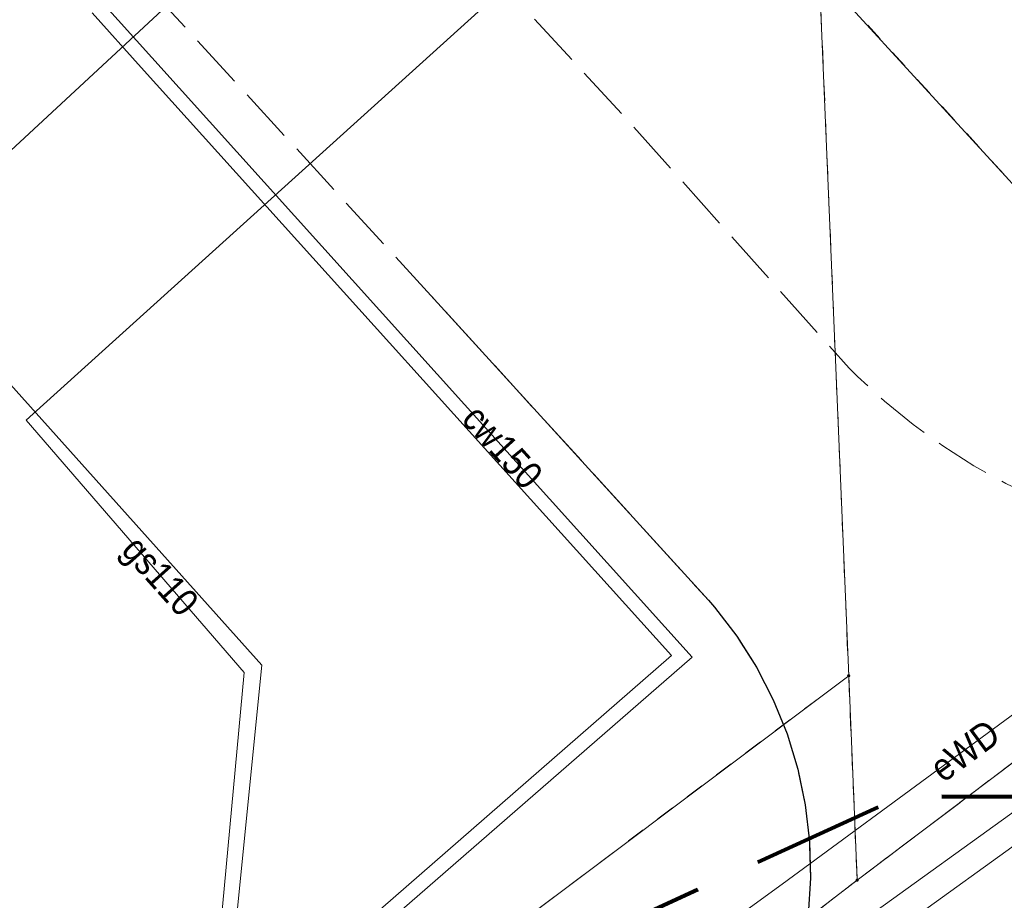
# Model space of a CAD drawing. Extents: x 7489187 to 7491099, y 5781939 to 5785132.
# Tile 202 of 217: x 7490356 to 7490383, y 5784441 to 5784465. Entities that reach past the tile are written whole.
import ezdxf
from ezdxf.enums import TextEntityAlignment as Align

# ---------------------------------------------------------------- set-up
doc = ezdxf.new("R2010")
doc.units = 0
doc.header["$MEASUREMENT"] = 0
for name, pattern in [('1.5_0.5', [2, 1.5, -0.5]), ('218-500', [1, 0.5, -0.5]), ('219-500', [0]), ('4', [1.8, 1.2, -0.6])]:
    doc.linetypes.add(name, pattern=pattern)
doc.layers.get('0').update_dxf_attribs({"linetype": 'CONTINUOUS', "lineweight": 5})
for name, color, linetype, transparency in [('203-Punkt załamania granicy działki nie stabilizowany', 7, 'CONTINUOUS', 0.8), ('218-Granica użytku', 7, 'CONTINUOUS', 0.8), ('219-Linia granicy', 7, 'CONTINUOUS', 0.8), ('jezdnia (powierzchnia)', 7, 'CONTINUOUS', 0.8), ('krawężnik (linia)', 7, 'CONTINUOUS', 0.8), ('Obszar opracowania', 7, 'CONTINUOUS', 0.8), ('przewód ciepłowniczy (linia)', 7, 'CONTINUOUS', 0.8), ('przewód ciepłowniczy (linia)-Atr1', 7, 'CONTINUOUS', 0.8), ('przewód elektroenergetyczny (linia)', 7, 'CONTINUOUS', 0.8), ('przewód elektroenergetyczny (linia)-Atr1', 7, 'CONTINUOUS', 0.8), ('przewód gazowy (linia)', 7, 'CONTINUOUS', 0.8), ('przewód gazowy (linia)-Atr1', 7, 'CONTINUOUS', 0.8), ('przewód wodociągowy (linia)', 7, 'CONTINUOUS', 0.8)]:
    doc.layers.add(name, color=color, linetype=linetype, transparency=transparency)
doc.styles.get("Standard").update_dxf_attribs({"font": 'txt', "width": 0.75})

# ---------------------------------------------------------------- blocks, each defined once
blk = doc.blocks.new('203')
at = {"linetype": 'Continuous', "lineweight": 0}
h = blk.add_hatch(color=0, dxfattribs=at)
edge = h.paths.add_edge_path()
edge.add_arc((0, 0), 0.045, 0, 360)

msp = doc.modelspace()

# ---------------------------------------------------------------- linework, layer by layer
at = {"layer": '218-Granica użytku', "color": 3, "linetype": '218-500', "lineweight": 18, "flags": 128}
for points in [[(7490377.75, 5784466.17), (7490378.55, 5784447.01)], [(7490388.18, 5784454.77), (7490377.75, 5784466.17)], [(7490378.78, 5784441.44), (7490395.54, 5784454.1)], [(7490395.54, 5784454.1), (7490378.78, 5784441.44)], [(7490378.55, 5784447.01), (7490360.38, 5784433.37)], [(7490378.55, 5784447.01), (7490378.78, 5784441.44)], [(7490378.78, 5784441.44), (7490378.55, 5784447.01)], [(7490378.78, 5784441.44), (7490351.6, 5784420.56)], [(7490351.6, 5784420.56), (7490378.78, 5784441.44)]]:
    msp.add_lwpolyline(points, dxfattribs=at)
at = {"layer": '219-Linia granicy', "color": 7, "linetype": '219-500', "lineweight": 18, "flags": 128}
for points in [[(7490377.75, 5784466.17), (7490388.18, 5784454.77)], [(7490377.75, 5784466.17), (7490378.55, 5784447.01)], [(7490378.78, 5784441.44), (7490395.54, 5784454.1)], [(7490378.55, 5784447.01), (7490360.38, 5784433.37)], [(7490378.55, 5784447.01), (7490378.78, 5784441.44)], [(7490351.6, 5784420.56), (7490378.78, 5784441.44)]]:
    msp.add_lwpolyline(points, dxfattribs=at)
at = {"layer": 'jezdnia (powierzchnia)', "color": 7, "linetype": '1.5_0.5', "lineweight": 18, "flags": 128}
msp.add_lwpolyline([(7490317.61, 5784511.53), (7490342.28, 5784484.53), (7490367.17, 5784457.37), (7490374.73, 5784449.07), (7490374.894, 5784448.878), (7490375.502, 5784448.085), (7490376.037, 5784447.24), (7490376.494, 5784446.351), (7490376.87, 5784445.424), (7490377.161, 5784444.468), (7490377.366, 5784443.49), (7490377.483, 5784442.497), (7490377.511, 5784441.498), (7490377.45, 5784440.5), (7490377.408, 5784440.156), (7490377.227, 5784439.173), (7490376.959, 5784438.21), (7490376.607, 5784437.275), (7490376.172, 5784436.374), (7490375.659, 5784435.517), (7490375.071, 5784434.708), (7490374.413, 5784433.955), (7490372.91, 5784432.64), (7490383.97, 5784437.63), (7490383.5, 5784438.55), (7490383.24, 5784439.52), (7490383.2, 5784440.55), (7490383.36, 5784441.55), (7490383.72, 5784442.47), (7490384.29, 5784443.34), (7490384.61, 5784443.69), (7490385.07, 5784444.11), (7490385.92, 5784444.65), (7490386.88, 5784444.99), (7490387.91, 5784445.13), (7490388.95, 5784445.04), (7490400.43, 5784453.35), (7490399.591, 5784452.806), (7490398.722, 5784452.312), (7490397.825, 5784451.87), (7490396.904, 5784451.481), (7490395.962, 5784451.146), (7490395.002, 5784450.867), (7490394.027, 5784450.645), (7490393.041, 5784450.48), (7490392.047, 5784450.373), (7490391.52, 5784450.34), (7490390.52, 5784450.322), (7490389.521, 5784450.362), (7490388.526, 5784450.461), (7490387.539, 5784450.618), (7490386.562, 5784450.832), (7490385.6, 5784451.103), (7490384.655, 5784451.429), (7490383.73, 5784451.811), (7490382.83, 5784452.246), (7490381.957, 5784452.732), (7490381.113, 5784453.269), (7490380.302, 5784453.854), (7490379.527, 5784454.486), (7490378.79, 5784455.161), (7490378.56, 5784455.39), (7490372.48, 5784462.2), (7490367.19, 5784467.93), (7490355.57, 5784480.66), (7490331.85, 5784506.59), (7490329.24, 5784509.46), (7490318.15, 5784522.13), (7490317.24, 5784522.71), (7490316.87, 5784523.02), (7490316.51, 5784523.4), (7490315.16, 5784524.9), (7490295, 5784546.98), (7490274.54, 5784569.4), (7490263.16, 5784581.91), (7490261.12, 5784584.11), (7490250.16, 5784585.66), (7490255.92, 5784579.13), (7490267.14, 5784566.83), (7490292.54, 5784538.96)], close=True, dxfattribs=at)
at = {"layer": 'krawężnik (linia)', "color": 7, "linetype": 'Continuous', "lineweight": 25, "flags": 128}
msp.add_lwpolyline([(7490367.17, 5784457.37), (7490374.73, 5784449.07), (7490374.894, 5784448.878), (7490375.502, 5784448.085), (7490376.037, 5784447.24), (7490376.494, 5784446.351), (7490376.87, 5784445.424), (7490377.161, 5784444.468), (7490377.366, 5784443.49), (7490377.483, 5784442.497), (7490377.511, 5784441.498), (7490377.45, 5784440.5), (7490377.408, 5784440.156), (7490377.227, 5784439.173), (7490376.959, 5784438.21), (7490376.607, 5784437.275), (7490376.172, 5784436.374), (7490375.659, 5784435.517), (7490375.071, 5784434.708), (7490374.413, 5784433.955), (7490372.91, 5784432.64), (7490341.91, 5784409.31)], dxfattribs=at)
at = {"layer": 'Obszar opracowania', "color": 132, "linetype": '4', "lineweight": 200, "ltscale": 3, "flags": 128}
msp.add_lwpolyline([(7490308.01, 5784389.52), (7490316.37, 5784399.26), (7490368.28, 5784438.36), (7490379.98, 5784443.72), (7490392.84, 5784443.68), (7490403.31, 5784441.36), (7490411.83, 5784439.47), (7490423.51, 5784434.05), (7490431.84, 5784424.24), (7490448.06, 5784393.68), (7490473.16, 5784346.39), (7490476.39, 5784336.34), (7490475.94, 5784325.78), (7490471.85, 5784316.04), (7490464.65, 5784308.32), (7490428.65, 5784281.35), (7490426.2, 5784279.52), (7490416.78, 5784274.8), (7490406.31, 5784273.62), (7490396.08, 5784276.14), (7490387.35, 5784282.04), (7490363.54, 5784305.17), (7490313.51, 5784353.79), (7490306.43, 5784364.49), (7490304.48, 5784377.18)], close=True, dxfattribs=at)
at = {"layer": 'przewód ciepłowniczy (linia)', "color": 212, "linetype": 'Continuous', "lineweight": 18, "flags": 128}
for points in [[(7490358.23, 5784465.33), (7490359.57, 5784463.85), (7490374.29, 5784447.52), (7490364.21, 5784438.74), (7490366.53, 5784435.89), (7490367.66, 5784434.51), (7490376.21, 5784424), (7490377.3, 5784422.67), (7490387.86, 5784427.5), (7490388.75, 5784428.12), (7490406.15, 5784439.98), (7490408.82, 5784441.8), (7490409.08, 5784441.29), (7490413.22, 5784433.26), (7490422.38, 5784415.61), (7490421.64, 5784415.16), (7490410.12, 5784408.22), (7490409.88, 5784408.07), (7490414.86, 5784399.08)], [(7490414.39, 5784399.1), (7490409.34, 5784408.22), (7490409.91, 5784408.56), (7490421.43, 5784415.5), (7490421.85, 5784415.75), (7490412.86, 5784433.07), (7490408.72, 5784441.11), (7490408.67, 5784441.21), (7490406.38, 5784439.65), (7490388.98, 5784427.79), (7490388.05, 5784427.16), (7490377.18, 5784422.17), (7490375.9, 5784423.75), (7490367.34, 5784434.25), (7490366.06, 5784435.83), (7490363.66, 5784438.79), (7490373.72, 5784447.56), (7490359.28, 5784463.58), (7490357.94, 5784465.07)]]:
    msp.add_lwpolyline(points, dxfattribs=at)
at = {"layer": 'przewód elektroenergetyczny (linia)', "color": 1, "linetype": 'Continuous', "lineweight": 18, "flags": 128}
for points in [[(7490360.86, 5784430.23), (7490362.56, 5784447.3), (7490352.59, 5784458.42), (7490369.09, 5784473.72)], [(7490405.896, 5784462.774), (7490400.206, 5784458.584), (7490376.737, 5784441.333)], [(7490211.021, 5784316.441), (7490216.663, 5784320.772), (7490239.241, 5784337.214), (7490265.05, 5784357.155), (7490278.511, 5784367.553), (7490306.086, 5784388.056), (7490334.58, 5784409.917), (7490352.44, 5784423.684), (7490376.737, 5784441.333)]]:
    msp.add_lwpolyline(points, dxfattribs=at)
at = {"layer": 'przewód gazowy (linia)', "color": 40, "linetype": 'Continuous', "lineweight": 18, "flags": 128}
msp.add_lwpolyline([(7490365.18, 5784428.12), (7490360.96, 5784434.92), (7490362.08, 5784447.1), (7490356.14, 5784453.97), (7490369.58, 5784466.12)], dxfattribs=at)
at = {"layer": 'przewód wodociągowy (linia)', "color": 5, "linetype": 'CONTINUOUS', "lineweight": 18}
for p, q in [((7490372.102, 5784435.423), (7490401.01, 5784456.24)), ((7490372.546, 5784434.819), (7490401.432, 5784455.62))]:
    msp.add_line(p, q, dxfattribs=at)

# ---------------------------------------------------------------- block references
at = {"layer": '203-Punkt załamania granicy działki nie stabilizowany', "color": 7, "linetype": 'Continuous', "lineweight": 18}
for p in [(7490378.55, 5784447.01), (7490378.78, 5784441.44)]:
    msp.add_blockref('203', p, dxfattribs=at)

# ---------------------------------------------------------------- texts
at = {"layer": 'przewód ciepłowniczy (linia)-Atr1', "color": 212, "width": 0.9}
msp.add_text('cw150', height=0.75, rotation=-47.968, dxfattribs=at).set_placement((7490368.25, 5784454.22), align=Align.MIDDLE_LEFT)
at = {"layer": 'przewód elektroenergetyczny (linia)-Atr1', "color": 1, "width": 0.9}
msp.add_text('eWD', height=0.75, rotation=36.318, dxfattribs=at).set_placement((7490381.712, 5784444.973), align=Align.MIDDLE_CENTER)
at = {"layer": 'przewód gazowy (linia)-Atr1', "color": 7, "width": 0.9}
msp.add_text('gs110', height=0.75, rotation=311.811, dxfattribs=at).set_placement((7490359.802, 5784449.734), align=Align.MIDDLE_CENTER)

doc.saveas('drawing.dxf')
